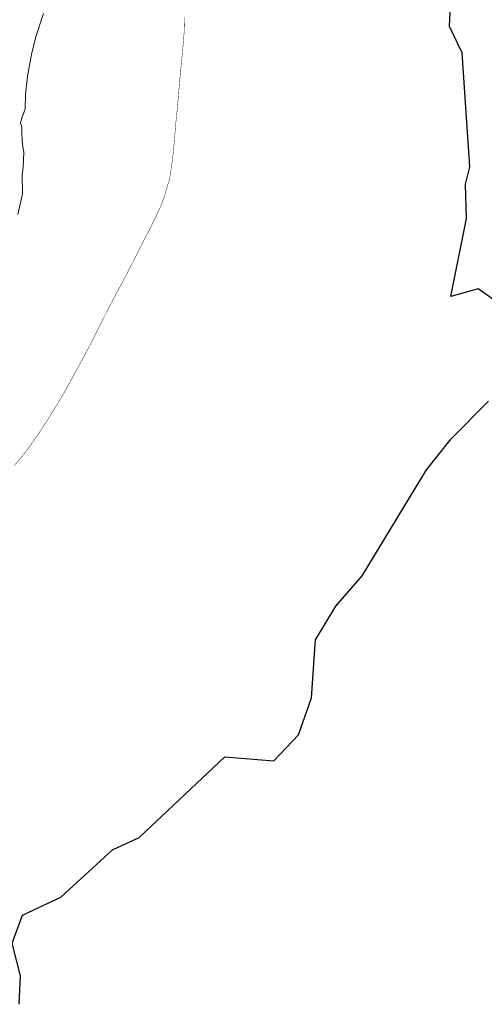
# Model space of a CAD drawing. Header units: metres. Extents: x 347609 to 748319, y 8548087 to 17123455.
# Tile 21 of 47: x 374377 to 374923, y 8561744 to 8562902. Entities that reach past the tile are written whole.
import ezdxf

# ---------------------------------------------------------------- set-up
doc = ezdxf.new("R2010")
doc.units = ezdxf.units.M
doc.layers.add('01. RIO', color=7, linetype='Continuous', lineweight=5, true_color=0x2776bb)
doc.layers.add('Red vial nacional', color=242, linetype='Continuous', lineweight=40)
doc.layers.add('ZR_LIMA_PSAD56_A_WGS84', color=210, linetype='Continuous')

# ---------------------------------------------------------------- blocks, each defined once
blk = doc.blocks.new('REIORORI')
at = {"layer": '01. RIO', "color": 152, "lineweight": 15, "true_color": 0x2776bb, "flags": 128}
blk.add_lwpolyline([(374374.3, 8562672.4), (374379.8, 8562697), (374379.6, 8562719), (374380.7, 8562727.9), (374381.4, 8562745.9), (374379.9, 8562754.4), (374379.4, 8562760.3), (374378.9, 8562768.2), (374379, 8562775.6), (374377.4, 8562779.9), (374378.7, 8562785.1), (374383.1, 8562796.4), (374383.4, 8562814.2), (374385.8, 8562835), (374390.3, 8562860.5), (374395.6, 8562881.3), (374404.4, 8562909)], dxfattribs=at)

msp = doc.modelspace()

# ---------------------------------------------------------------- linework, layer by layer
at = {"layer": 'Red vial nacional', "transparency": 33554623, "const_width": 0.5}
msp.add_lwpolyline([(374369.9, 8562377.1), (374379.9, 8562388.8), (374389.5, 8562401.3), (374398.7, 8562414.7), (374407.6, 8562428.3), (374416, 8562441.8), (374424.1, 8562455), (374431.6, 8562467.9), (374438.3, 8562480.3), (374445.1, 8562492.6), (374451.9, 8562505.2), (374458.9, 8562518.4), (374465.7, 8562531.8), (374472.3, 8562544.9), (374479, 8562558.2), (374486, 8562571.7), (374493.3, 8562585.4), (374500.7, 8562599.3), (374508, 8562613.5), (374515.3, 8562627.9), (374522.7, 8562642.3), (374530, 8562656.4), (374536.9, 8562670.2), (374543.2, 8562684.1), (374548.1, 8562698.3), (374552.8, 8562714.4), (374555.3, 8562730.1), (374557.4, 8562747), (374558.9, 8562764.5), (374560.4, 8562782.4), (374562.3, 8562801), (374563.8, 8562818.7), (374565.3, 8562836.1), (374567, 8562853.2), (374568.6, 8562870.2), (374570, 8562887.2), (374570.4, 8562904.3)], dxfattribs=at)
at = {"layer": 'ZR_LIMA_PSAD56_A_WGS84', "linetype": 'Continuous', "lineweight": 30, "flags": 128}
for points in [[(374939.8, 8562568.1), (374915.7, 8562585.1), (374883.6, 8562576.1), (374901.9, 8562667.9), (374901.1, 8562708.1), (374906.1, 8562728.4), (374896.9, 8562862.7), (374882, 8562893.5), (374885.8, 8562967.5)], [(374375.8, 8561743.8), (374377.3, 8561777.3), (374367.8, 8561815.7), (374379.8, 8561848.6), (374424.9, 8561869.8), (374485.8, 8561925.4), (374516.9, 8561940), (374618, 8562034.7), (374675.6, 8562030.2), (374704.5, 8562060.7), (374719.8, 8562104.2), (374724.4, 8562172.2), (374748.5, 8562212), (374779.4, 8562247.7), (374855.1, 8562372.4), (374883.9, 8562408.9), (374928.1, 8562453.1)]]:
    msp.add_lwpolyline(points, dxfattribs=at)

# ---------------------------------------------------------------- block references
msp.add_blockref('REIORORI', (0, 0))

doc.saveas('drawing.dxf')
